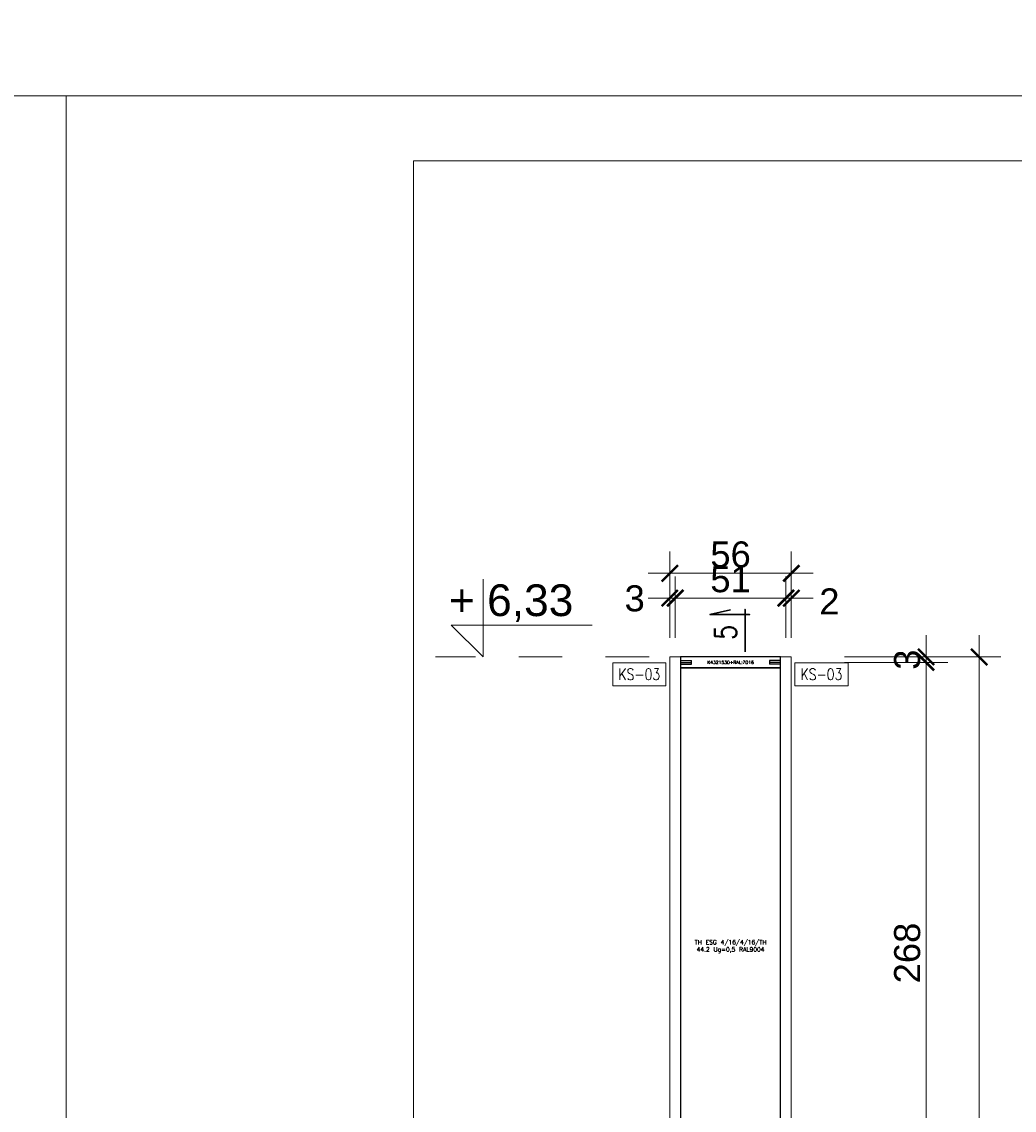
# Model space of a CAD drawing. Extents: x 4615668 to 9294084, y 5325188 to 10688993.
# Tile 79 of 256: x 4635002 to 4635459, y 5332101 to 5332603. Entities that reach past the tile are written whole.
import ezdxf
from ezdxf import colors
from ezdxf.entities.mleader import LeaderData, LeaderLine
from ezdxf.enums import TextEntityAlignment as Align
from ezdxf.math import Vec2, Vec3

# ---------------------------------------------------------------- set-up
doc = ezdxf.new("R2010")
doc.units = 0
doc.header["$MEASUREMENT"] = 0
doc.linetypes.add('BUIB05', pattern=[1, 0.5, -0.5])
doc.linetypes.add('CENTER', pattern=[2, 1.25, -0.25, 0.25, -0.25])
for name, color, linetype, lineweight in [('50 OPIS 1', 130, 'Continuous', 5), ('A_wymiary', 152, 'Continuous', 5), ('AW_OPIS', 7, 'Continuous', 5), ('Axial', 7, 'CENTER', 9), ('hacz', 252, 'Continuous', 0)]:
    doc.layers.add(name, color=color, linetype=linetype, lineweight=lineweight)
for name, color, linetype in [('ConGlass', 7, 'Continuous'), ('ConGlassText', 7, 'Continuous'), ('ConProfile', 7, 'Continuous'), ('ConProfileOther', 7, 'Continuous'), ('ConProfileText', 7, 'Continuous'), ('OPIS', 7, 'Continuous')]:
    doc.layers.add(name, color=color, linetype=linetype)
doc.styles.add('AW_Simplex', font='simplex.shx', dxfattribs={"width": 0.8})
doc.styles.add('AW_SimpOpis', font='simplex.shx', dxfattribs={"width": 0.8})
doc.styles.get("Standard").update_dxf_attribs({"font": 'txt.shx'})
doc.styles.add('wewn', font='arial.ttf', dxfattribs={"height": 12})
doc.styles.add('WYMIAR-50 (15pkt) arial', font='arial.ttf', dxfattribs={"height": 15})
doc.dimstyles.new('Kopia 1do100 wew', dxfattribs={"dimscale": 0.5, "dimtxt": 8, "dimasz": 15, "dimexe": 20, "dimexo": 0, "dimgap": 5, "dimtad": 1, "dimdec": 0, "dimzin": 9, "dimtxsty": 'wewn', "dimblk": 'ARCHTICK', "dimcen": 3, "dimdle": 20, "dimclrd": 256, "dimclre": 256, "dimclrt": 256, "dimadec": 0, "dimazin": 2, "dimtfac": 1, "dimtdec": 0, "dimtix": 1, "dimtmove": 2, "dimatfit": 3, "dimldrblk": 'NONE', "dimfxl": 0, "dimtvp": 1, "dimtolj": 1, "dimtzin": 0, "dimlwd": 5, "dimlwe": 5, "dimarcsym": 0})

# ---------------------------------------------------------------- blocks, each defined once
blk = doc.blocks.new('_ArchTick')
at = {"color": 0, "linetype": 'ByBlock', "const_width": 0.15}
blk.add_lwpolyline([(-0.5, -0.5), (0.5, 0.5)], dxfattribs=at)
blk = doc.blocks.new('*D5515')
at = {"layer": 'A_wymiary', "lineweight": 5, "ltscale": 40}
for p, q in [((4635418.58, 5332317.93), (4635418.58, 5332029.93)), ((4635381.08, 5332307.93), (4635428.58, 5332307.93)), ((4635381.08, 5332039.93), (4635428.58, 5332039.93))]:
    blk.add_line(p, q, dxfattribs=at)
at = {"layer": 'Defpoints', "color": 0}
for p in [(4635351.52, 5332307.93), (4635349.02, 5332039.93), (4635418.58, 5332039.93)]:
    blk.add_point(p, dxfattribs=at)
at = {"layer": 'A_wymiary', "linetype": 'ByBlock', "lineweight": 5, "xscale": 7.5, "yscale": 7.5, "zscale": 7.5}
for p, rotation in [((4635418.58, 5332307.93), 90), ((4635418.58, 5332039.93), 270)]:
    blk.add_blockref('_ArchTick', p, dxfattribs=dict(at, rotation=rotation))
at = {"layer": 'A_wymiary', "ltscale": 40, "insert": (4635409.96, 5332173.93), "char_height": 12, "attachment_point": 5, "rotation": 90, "style": 'wewn'}
blk.add_mtext('\\A1;268', dxfattribs=at)
blk = doc.blocks.new('_None')
blk = doc.blocks.new('*D5520')
at = {"layer": 'A_wymiary', "lineweight": 5, "ltscale": 40}
for p, q in [((4635418.58, 5332297.93), (4635418.58, 5332320.43)), ((4635418.58, 5332310.43), (4635418.58, 5332317.93)), ((4635381.08, 5332310.43), (4635428.58, 5332310.43)), ((4635381.08, 5332307.93), (4635428.58, 5332307.93)), ((4635418.58, 5332307.93), (4635418.58, 5332300.43))]:
    blk.add_line(p, q, dxfattribs=at)
at = {"layer": 'Defpoints', "color": 0}
for p in [(4635351.52, 5332310.43), (4635351.52, 5332307.93), (4635418.58, 5332310.43)]:
    blk.add_point(p, dxfattribs=at)
at = {"layer": 'A_wymiary', "linetype": 'ByBlock', "lineweight": 5, "xscale": 7.5, "yscale": 7.5, "zscale": 7.5}
for p, rotation in [((4635418.58, 5332310.43), 270), ((4635418.58, 5332307.93), 90)]:
    blk.add_blockref('_ArchTick', p, dxfattribs=dict(at, rotation=rotation))
at = {"layer": 'A_wymiary', "ltscale": 40, "insert": (4635409.95, 5332309.18), "char_height": 12, "attachment_point": 5, "rotation": 90, "style": 'wewn'}
blk.add_mtext('\\A1;3', dxfattribs=at)
blk = doc.blocks.new('*D5521')
at = {"layer": 'A_wymiary', "lineweight": 5, "ltscale": 40}
for p, q in [((4635303.02, 5332319.17), (4635303.02, 5332347.56)), ((4635354.02, 5332319.17), (4635354.02, 5332347.56)), ((4635293.02, 5332337.56), (4635364.02, 5332337.56))]:
    blk.add_line(p, q, dxfattribs=at)
at = {"layer": 'Defpoints', "color": 0}
for p in [(4635354.02, 5332337.56), (4635303.02, 5332319.17), (4635354.02, 5332319.17)]:
    blk.add_point(p, dxfattribs=at)
at = {"layer": 'A_wymiary', "linetype": 'ByBlock', "lineweight": 5, "xscale": 7.5, "yscale": 7.5, "zscale": 7.5, "rotation": 180}
blk.add_blockref('_ArchTick', (4635303.02, 5332337.56), dxfattribs=at)
at = {"layer": 'A_wymiary', "linetype": 'ByBlock', "lineweight": 5, "xscale": 7.5, "yscale": 7.5, "zscale": 7.5}
blk.add_blockref('_ArchTick', (4635354.02, 5332337.56), dxfattribs=at)
at = {"layer": 'A_wymiary', "ltscale": 40, "insert": (4635328.52, 5332346.18), "char_height": 12, "attachment_point": 5, "style": 'wewn'}
blk.add_mtext('\\A1;51', dxfattribs=at)
blk = doc.blocks.new('*D5522')
at = {"layer": 'A_wymiary', "lineweight": 5, "ltscale": 40}
for p, q in [((4635300.52, 5332319.17), (4635300.52, 5332358.99)), ((4635356.52, 5332319.17), (4635356.52, 5332358.99)), ((4635290.52, 5332348.99), (4635366.52, 5332348.99))]:
    blk.add_line(p, q, dxfattribs=at)
at = {"layer": 'Defpoints', "color": 0}
for p in [(4635356.52, 5332348.99), (4635300.52, 5332319.17), (4635356.52, 5332319.17)]:
    blk.add_point(p, dxfattribs=at)
at = {"layer": 'A_wymiary', "linetype": 'ByBlock', "lineweight": 5, "xscale": 7.5, "yscale": 7.5, "zscale": 7.5, "rotation": 180}
blk.add_blockref('_ArchTick', (4635300.52, 5332348.99), dxfattribs=at)
at = {"layer": 'A_wymiary', "linetype": 'ByBlock', "lineweight": 5, "xscale": 7.5, "yscale": 7.5, "zscale": 7.5}
blk.add_blockref('_ArchTick', (4635356.52, 5332348.99), dxfattribs=at)
at = {"layer": 'A_wymiary', "ltscale": 40, "insert": (4635328.52, 5332357.62), "char_height": 12, "attachment_point": 5, "style": 'wewn'}
blk.add_mtext('\\A1;56', dxfattribs=at)
blk = doc.blocks.new('*D5523')
at = {"layer": 'A_wymiary', "lineweight": 5, "ltscale": 40}
for p, q in [((4635300.52, 5332319.17), (4635300.52, 5332347.56)), ((4635303.02, 5332319.17), (4635303.02, 5332347.56)), ((4635313.02, 5332337.56), (4635290.52, 5332337.56)), ((4635300.52, 5332337.56), (4635293.02, 5332337.56)), ((4635303.02, 5332337.56), (4635310.52, 5332337.56))]:
    blk.add_line(p, q, dxfattribs=at)
at = {"layer": 'Defpoints', "color": 0}
for p in [(4635300.52, 5332337.56), (4635300.52, 5332319.17), (4635303.02, 5332319.17)]:
    blk.add_point(p, dxfattribs=at)
at = {"layer": 'A_wymiary', "linetype": 'ByBlock', "lineweight": 5, "xscale": 7.5, "yscale": 7.5, "zscale": 7.5}
blk.add_blockref('_ArchTick', (4635300.52, 5332337.56), dxfattribs=at)
at = {"layer": 'A_wymiary', "linetype": 'ByBlock', "lineweight": 5, "xscale": 7.5, "yscale": 7.5, "zscale": 7.5, "rotation": 180}
blk.add_blockref('_ArchTick', (4635303.02, 5332337.56), dxfattribs=at)
at = {"layer": 'A_wymiary', "ltscale": 40, "insert": (4635284.34, 5332337.36), "char_height": 12, "attachment_point": 5, "style": 'wewn'}
blk.add_mtext('\\A1;3', dxfattribs=at)
blk = doc.blocks.new('*D5524')
at = {"layer": 'A_wymiary', "lineweight": 5, "ltscale": 40}
for p, q in [((4635354.02, 5332319.17), (4635354.02, 5332347.56)), ((4635356.52, 5332319.17), (4635356.52, 5332347.56)), ((4635344.02, 5332337.56), (4635366.52, 5332337.56)), ((4635354.02, 5332337.56), (4635346.52, 5332337.56)), ((4635356.52, 5332337.56), (4635364.02, 5332337.56))]:
    blk.add_line(p, q, dxfattribs=at)
at = {"layer": 'Defpoints', "color": 0}
for p in [(4635356.52, 5332337.56), (4635354.02, 5332319.17), (4635356.52, 5332319.17)]:
    blk.add_point(p, dxfattribs=at)
at = {"layer": 'A_wymiary', "linetype": 'ByBlock', "lineweight": 5, "xscale": 7.5, "yscale": 7.5, "zscale": 7.5}
blk.add_blockref('_ArchTick', (4635354.02, 5332337.56), dxfattribs=at)
at = {"layer": 'A_wymiary', "linetype": 'ByBlock', "lineweight": 5, "xscale": 7.5, "yscale": 7.5, "zscale": 7.5, "rotation": 180}
blk.add_blockref('_ArchTick', (4635356.52, 5332337.56), dxfattribs=at)
at = {"layer": 'A_wymiary', "ltscale": 40, "insert": (4635374.06, 5332336.04), "char_height": 12, "attachment_point": 5, "style": 'wewn'}
blk.add_mtext('\\A1;2', dxfattribs=at)
blk = doc.blocks.new('*D5525')
at = {"layer": 'A_wymiary', "lineweight": 5, "ltscale": 40}
for p, q in [((4635443.06, 5332320.43), (4635443.06, 5331667.43)), ((4635405.56, 5332310.43), (4635453.06, 5332310.43)), ((4635405.56, 5331677.43), (4635453.06, 5331677.43))]:
    blk.add_line(p, q, dxfattribs=at)
at = {"layer": 'Defpoints', "color": 0}
for p in [(4635341.86, 5332310.43), (4635336.2, 5331677.43), (4635443.06, 5331677.43)]:
    blk.add_point(p, dxfattribs=at)
at = {"layer": 'A_wymiary', "linetype": 'ByBlock', "lineweight": 5, "xscale": 7.5, "yscale": 7.5, "zscale": 7.5}
for p, rotation in [((4635443.06, 5332310.43), 90), ((4635443.06, 5331677.43), 270)]:
    blk.add_blockref('_ArchTick', p, dxfattribs=dict(at, rotation=rotation))
at = {"layer": 'A_wymiary', "ltscale": 40, "insert": (4635434.43, 5331993.93), "char_height": 12, "attachment_point": 5, "rotation": 90, "style": 'wewn'}
blk.add_mtext('\\A1;633', dxfattribs=at)
blk = doc.blocks.new('*U5350')
for p, q in [((0, 36.75), (0, 0)), ((-15, 15), (51.63, 15)), ((-15, 15), (0, 0))]:
    blk.add_line(p, q)
at = {"style": 'WYMIAR-50 (15pkt) arial', "flags": 8}
blk.add_attdef('DETAIL#', text='', height=15, dxfattribs=at).set_placement((-16.14, 14.82), align=Align.BOTTOM_LEFT)

msp = doc.modelspace()

# ---------------------------------------------------------------- linework, layer by layer
at = {"layer": 'A_wymiary', "linetype": 'BUIB05', "ltscale": 40}
msp.add_line((4635290.964, 5332310.428), (4635192.552, 5332310.428), dxfattribs=at)
at = {"layer": 'A_wymiary', "ltscale": 40, "flags": 128}
for points in [[(4635305.517, 5332310.428), (4635303.017, 5332310.428), (4635300.517, 5332310.428), (4635300.517, 5331643.428), (4635303.017, 5331643.428), (4635305.517, 5331643.428)], [(4635356.517, 5332310.428), (4635354.017, 5332310.428), (4635351.517, 5332310.428), (4635351.517, 5331643.428), (4635354.017, 5331643.428), (4635356.517, 5331643.428)]]:
    msp.add_lwpolyline(points, close=True, dxfattribs=at)
at = {"layer": 'AW_OPIS', "color": 4, "lineweight": 30}
msp.add_lwpolyline([(4635328.46, 5332332.175), (4635319.005, 5332329.965), (4635337.315, 5332329.965), (4635335.212, 5332329.965), (4635335.212, 5332332.368), (4635335.212, 5332312.711)], dxfattribs=at)
at = {"layer": 'ConGlass'}
for p, q in [((4635351.517, 5332305.428), (4635305.517, 5332305.428)), ((4635305.517, 5332305.428), (4635305.517, 5332042.428)), ((4635351.517, 5332042.428), (4635351.517, 5332305.428))]:
    msp.add_line(p, q, dxfattribs=at)
at = {"layer": 'ConProfile', "color": 7, "flags": 128}
msp.add_lwpolyline([(4635351.517, 5332305.428), (4635351.517, 5332307.928), (4635351.517, 5332310.428), (4635305.517, 5332310.428), (4635305.517, 5332307.928), (4635305.517, 5332305.428)], close=True, dxfattribs=at)
at = {"layer": 'ConProfileOther'}
for p, q in [((4635305.517, 5332308.761), (4635310.517, 5332308.761)), ((4635305.517, 5332307.928), (4635310.517, 5332307.928)), ((4635310.517, 5332307.094), (4635310.517, 5332308.761)), ((4635351.517, 5332308.761), (4635346.517, 5332308.761)), ((4635346.517, 5332308.761), (4635346.517, 5332307.094)), ((4635351.517, 5332307.928), (4635346.517, 5332307.928)), ((4635305.517, 5332307.094), (4635310.517, 5332307.094)), ((4635351.517, 5332307.094), (4635346.517, 5332307.094))]:
    msp.add_line(p, q, dxfattribs=at)
at = {"layer": 'hacz'}
for points in [[(4632922.377, 5332569.083), (4637122.377, 5332569.083), (4637122.377, 5335517.083), (4632922.377, 5335517.083)], [(4635022.377, 5331095.083), (4637122.377, 5331095.083), (4637122.377, 5332569.083), (4635022.377, 5332569.083)], [(4635182.377, 5332539.083), (4637092.377, 5332539.083), (4637092.377, 5331125.083), (4635182.377, 5331125.083)]]:
    msp.add_lwpolyline(points, close=True, dxfattribs=at)

# ---------------------------------------------------------------- block references
at = {"layer": '50 OPIS 1', "xscale": 0.9750000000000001, "yscale": 0.9750000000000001, "zscale": 0.9750000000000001, "rotation": 0.0005484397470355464}
msp.add_blockref('*U5350', (4635214.483, 5332310.428, -1774.489), dxfattribs=at).add_auto_attribs({'DETAIL#': '+ 6,33'})

# ---------------------------------------------------------------- texts
at = {"layer": 'AW_OPIS', "lineweight": 5, "char_height": 5.25, "style": 'AW_Simplex', "bg_fill": 16}
for insert, attachment_point in [((4635276.851, 5332305.055), 1), ((4635380.018, 5332305.055), 3)]:
    msp.add_mtext('KS-03', dxfattribs=dict(at, insert=insert, attachment_point=attachment_point))
at = {"layer": 'Axial', "lineweight": 30, "insert": (4635321.215, 5332324.263), "char_height": 10, "width": 4.95238, "attachment_point": 3, "rotation": 90, "style": 'AW_SimpOpis'}
msp.add_mtext('\\pxqc;5', dxfattribs=at)
at = {"layer": 'ConGlassText', "insert": (4635328.517, 5332173.928), "char_height": 2, "width": 39.04, "attachment_point": 8}
msp.add_mtext('TH ESG 4/16/4/16/TH 44.2 Ug=0,5 RAL9004', dxfattribs=at)
at = {"layer": 'ConProfileText'}
msp.add_text('K4321530+RAL:7016', height=1.5, dxfattribs=at).set_placement((4635328.517, 5332307.928), align=Align.MIDDLE_CENTER)

# ---------------------------------------------------------------- dimensions: what is measured, and where the dimension line sits
at = {"layer": 'A_wymiary', "ltscale": 40}
for base, p1, p2, picture, middle in [((4635356.517, 5332348.991), (4635300.517, 5332319.168), (4635356.517, 5332319.168), '*D5522', (4635328.517, 5332357.618)), ((4635354.017, 5332337.557), (4635303.017, 5332319.168), (4635354.017, 5332319.168), '*D5521', (4635328.517, 5332346.184))]:
    dim = msp.add_linear_dim(base=base, p1=p1, p2=p2, dimstyle='Kopia 1do100 wew', override={"dimtxsty": 'wewn', "dimldrblk": 'None'}, dxfattribs=at)
    dim.commit()
    dim.dimension.update_dxf_attribs({"geometry": picture, "text_midpoint": middle})
for base, p1, p2, picture, middle in [((4635300.516671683, 5332337.556904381), (4635303.016671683, 5332319.167610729), (4635300.516671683, 5332319.167610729), '*D5523', (4635284.342906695, 5332337.355439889)), ((4635356.5167, 5332337.5569), (4635354.0168, 5332319.1676), (4635356.5167, 5332319.1676), '*D5524', (4635374.0616, 5332336.0402))]:
    dim = msp.add_linear_dim(base=base, p1=p1, p2=p2, dimstyle='Kopia 1do100 wew', override={"dimtxsty": 'wewn', "dimldrblk": 'None'}, dxfattribs=at)
    dim.commit()
    dim.dimension.update_dxf_attribs({"geometry": picture, "text_midpoint": middle, "dimtype": 160})
for base, p1, p2, picture, middle in [((4635443.056, 5331677.428), (4635341.861, 5332310.428), (4635336.199, 5331677.428), '*D5525', (4635434.425, 5331993.928)), ((4635418.584, 5332039.928), (4635351.517, 5332307.928), (4635349.017, 5332039.928), '*D5515', (4635409.957, 5332173.928)), ((4635418.584220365, 5332310.427633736), (4635351.516671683, 5332307.927633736), (4635351.516671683, 5332310.427633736), '*D5520', (4635409.953251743, 5332309.177633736))]:
    dim = msp.add_linear_dim(base=base, p1=p1, p2=p2, angle=90, dimstyle='Kopia 1do100 wew', override={"dimtxsty": 'wewn', "dimldrblk": 'None'}, dxfattribs=at)
    dim.commit()
    dim.dimension.update_dxf_attribs({"geometry": picture, "text_midpoint": middle})

# ---------------------------------------------------------------- leaders
at = {"layer": 'OPIS', "lineweight": 5, "ltscale": 0.7}
ml = msp.add_multileader_mtext('Standard', dxfattribs=at)
ml.set_content('ocieplenie + wykończenie \\Ppo stronie Zamawiającego', color=4)
ml.set_leader_properties()
ml.build(insert=Vec2(0, 0))
ml.multileader.update_dxf_attribs({"text_left_attachment_type": 6, "text_right_attachment_type": 6, "dogleg_length": 1, "arrow_head_size": 1.5})
ctx = ml.context
ctx.base_point, ctx.char_height, ctx.arrow_head_size, ctx.landing_gap_size, ctx.plane_origin = Vec3(4635687.941, 5332319.532), 1.5, 1.5, 0.288, Vec3(4635560.328, 5332308.197)
ctx.left_attachment, ctx.right_attachment, ctx.text_align_type = 6, 6, 2
notes = []
notes.append((ctx, [(0, (1, 1, 0), (4635722.767, 5332319.532), (-1, 0), 1, [(0, [(4635729.013, 5332313.68)], 0, [])])]))
ctx.mtext.insert, ctx.mtext.width, ctx.mtext.defined_height, ctx.mtext.alignment, ctx.mtext.flow_direction = Vec3(4635721.479, 5332321.532), 1666.43207, 407.48, 3, 5
ml = msp.add_multileader_mtext('Standard', dxfattribs=at)
ml.set_content('{\\C256;folia EPDM}', color=4)
ml.set_leader_properties()
ml.build(insert=Vec2(0, 0))
ml.multileader.update_dxf_attribs({"text_left_attachment_type": 6, "text_right_attachment_type": 6, "dogleg_length": 1, "arrow_head_size": 1.5})
ctx = ml.context
ctx.base_point, ctx.char_height, ctx.arrow_head_size, ctx.landing_gap_size, ctx.plane_origin = Vec3(4635708.464, 5332312.076), 1.5, 1.5, 0.288, Vec3(4635875.719, 5332294.903)
ctx.left_attachment, ctx.right_attachment, ctx.text_align_type = 6, 6, 2
notes.append((ctx, [(0, (1, 1, 0), (4635722.79, 5332312.076), (-1, 0), 1, [(0, [(4635740.403, 5332296.756)], 0, [])])]))
ctx.mtext.insert, ctx.mtext.width, ctx.mtext.defined_height, ctx.mtext.alignment, ctx.mtext.flow_direction = Vec3(4635721.502, 5332313.876), 1666.43207, 407.48, 3, 5
ml = msp.add_multileader_mtext('Standard', dxfattribs=at)
ml.set_content('{\\C256;ocieplenie XPS-2cm}', color=4)
ml.set_leader_properties()
ml.build(insert=Vec2(0, 0))
ml.multileader.update_dxf_attribs({"text_left_attachment_type": 6, "text_right_attachment_type": 6, "dogleg_length": 1, "arrow_head_size": 1.5})
ctx = ml.context
ctx.base_point, ctx.char_height, ctx.arrow_head_size, ctx.landing_gap_size, ctx.plane_origin = Vec3(4635695.036, 5332306.003), 1.5, 1.5, 0.288, Vec3(4635892.541, 5332278.589)
ctx.left_attachment, ctx.right_attachment, ctx.text_align_type = 6, 6, 2
notes.append((ctx, [(0, (1, 1, 0), (4635720.362, 5332306.003), (-1, 0), 1, [(0, [(4635739.528, 5332295.056)], 0, [])])]))
ctx.mtext.insert, ctx.mtext.width, ctx.mtext.defined_height, ctx.mtext.alignment, ctx.mtext.flow_direction = Vec3(4635719.074, 5332308.003), 1666.43207, 407.48, 3, 5
ml = msp.add_multileader_mtext('Standard', dxfattribs=at)
ml.set_content('{\\C146;\\c9000464;kątownik alu. 20x20\\P RAL kolor fasady}', color=4)
ml.set_leader_properties()
ml.build(insert=Vec2(0, 0))
ml.multileader.update_dxf_attribs({"text_left_attachment_type": 6, "text_right_attachment_type": 6, "dogleg_length": 1, "arrow_head_size": 1.5})
ctx = ml.context
ctx.base_point, ctx.char_height, ctx.arrow_head_size, ctx.landing_gap_size, ctx.plane_origin = Vec3(4636206.259, 5332299.718), 1.5, 1.5, 0.288, Vec3(4636135.107, 5332341.317)
ctx.left_attachment, ctx.right_attachment, ctx.text_align_type = 6, 6, 2
notes.append((ctx, [(0, (1, 1, 0), (4636232.585, 5332299.718), (-1, 0), 1, [(0, [(4636250.089, 5332310.428)], 0, [])])]))
ctx.mtext.insert, ctx.mtext.width, ctx.mtext.defined_height, ctx.mtext.alignment, ctx.mtext.flow_direction = Vec3(4636231.297, 5332301.718), 1666.43207, 407.48, 3, 5
ml = msp.add_multileader_mtext('Standard', dxfattribs=at)
ml.set_content('{\\C146;\\c9000464;kątownik alu. 25x25\\P RAL kolor fasady}', color=4)
ml.set_leader_properties()
ml.build(insert=Vec2(0, 0))
ml.multileader.update_dxf_attribs({"text_left_attachment_type": 6, "text_right_attachment_type": 6, "dogleg_length": 1, "arrow_head_size": 1.5})
ctx = ml.context
ctx.base_point, ctx.char_height, ctx.arrow_head_size, ctx.landing_gap_size, ctx.plane_origin = Vec3(4635696.083, 5332300.151), 1.5, 1.5, 0.288, Vec3(4635845.305, 5332327.049)
ctx.left_attachment, ctx.right_attachment, ctx.text_align_type = 6, 6, 2
notes.append((ctx, [(0, (1, 1, 0), (4635722.909, 5332300.151), (-1, 0), 1, [(0, [(4635729.45, 5332296.067)], 0, [])])]))
ctx.mtext.insert, ctx.mtext.width, ctx.mtext.defined_height, ctx.mtext.alignment, ctx.mtext.flow_direction = Vec3(4635721.621, 5332302.151), 1666.43207, 407.48, 3, 5
for ctx, leaders in notes:
    for number, flags, end, landing, length, lines in leaders:
        leader = LeaderData()
        leader.index, (leader.has_last_leader_line, leader.has_dogleg_vector, leader.attachment_direction) = number, flags
        leader.last_leader_point, leader.dogleg_vector, leader.dogleg_length = Vec3(end), Vec3(landing), length
        for number, points, colour, breaks in lines:
            line = LeaderLine()
            line.index, line.vertices, line.color, line.breaks = number, Vec3.list(points), colors.encode_raw_color(colour), breaks
            leader.lines.append(line)
        ctx.leaders.append(leader)

doc.saveas('drawing.dxf')
